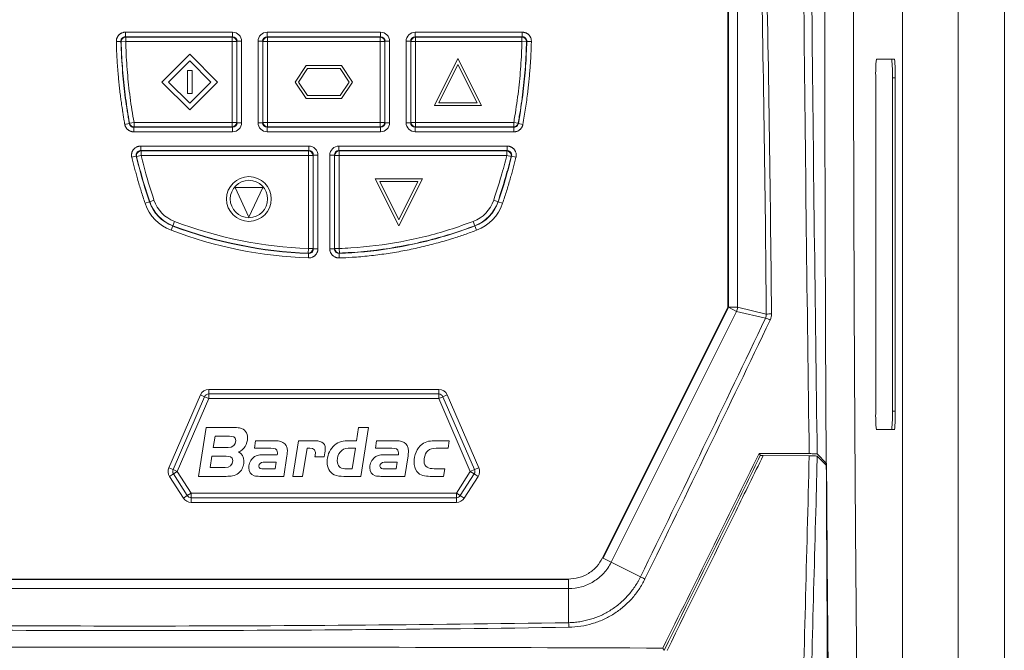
# Model space of a CAD drawing. Header units: millimetres. Extents: x 19 to 723, y 156 to 413.
# Tile 17 of 22: x 330 to 437, y 278 to 347. Entities that reach past the tile are written whole.
import ezdxf

# ---------------------------------------------------------------- set-up
doc = ezdxf.new("R2010")
doc.units = ezdxf.units.MM
doc.header["$LTSCALE"] = 2.5
doc.layers.add('Layer 1', color=7, linetype='Continuous')

# ---------------------------------------------------------------- blocks, each defined once
blk = doc.blocks.new('block 2')
at = {"layer": 'Layer 1', "lineweight": 0}
for points, knots in [([(0.3938, -0.3317), (0.4208, -0.3446), (0.4337, -0.3678), (0.4337, -0.3975), (0.4337, -0.4039), (0.4332, -0.4099), (0.4321, -0.4164), (0.4278, -0.4433), (0.4154, -0.4703), (0.3938, -0.4875), (0.3674, -0.5086), (0.3345, -0.5113), (0.3021, -0.5113), (0.3021, -0.5113), (0.0972, -0.5113), (0.0972, -0.5113), (0.0972, -0.5113), (0.1544, -0.1516), (0.1544, -0.1516), (0.1544, -0.1516), (0.3577, -0.1516), (0.3577, -0.1516), (0.3722, -0.1516), (0.3868, -0.1521), (0.4014, -0.1548), (0.4396, -0.1624), (0.4607, -0.1909), (0.4607, -0.2292), (0.4607, -0.2707), (0.4337, -0.3166), (0.3938, -0.3317)], [0, 0, 0, 0, 1, 1, 1, 2, 2, 2, 3, 3, 3, 4, 4, 4, 5, 5, 5, 6, 6, 6, 7, 7, 7, 8, 8, 8, 9, 9, 9, 10, 10, 10, 10]), ([(0.3264, -0.2157), (0.3264, -0.2157), (0.2207, -0.2157), (0.2207, -0.2157), (0.2207, -0.2157), (0.2072, -0.2993), (0.2072, -0.2993), (0.2072, -0.2993), (0.3183, -0.2993), (0.3183, -0.2993), (0.3496, -0.2993), (0.3739, -0.2788), (0.3739, -0.2465), (0.3739, -0.219), (0.348, -0.2157), (0.3264, -0.2157)], [0, 0, 0, 0, 1, 1, 1, 2, 2, 2, 3, 3, 3, 4, 4, 4, 5, 5, 5, 5]), ([(1.2944, -0.5113), (1.2944, -0.5113), (1.1699, -0.5113), (1.1699, -0.5113), (1.145, -0.5113), (1.1224, -0.5107), (1.0997, -0.4994), (1.0625, -0.4811), (1.0474, -0.446), (1.0474, -0.4056), (1.0474, -0.363), (1.0615, -0.322), (1.0911, -0.2912), (1.1208, -0.2605), (1.1537, -0.2486), (1.1957, -0.2486), (1.1957, -0.2486), (1.2637, -0.2486), (1.2637, -0.2486), (1.2637, -0.2486), (1.2793, -0.1516), (1.2793, -0.1516), (1.2793, -0.1516), (1.3516, -0.1516), (1.3516, -0.1516), (1.3516, -0.1516), (1.2944, -0.5113), (1.2944, -0.5113)], [0, 0, 0, 0, 1, 1, 1, 2, 2, 2, 3, 3, 3, 4, 4, 4, 5, 5, 5, 6, 6, 6, 7, 7, 7, 8, 8, 8, 9, 9, 9, 9]), ([(0.7508, -0.3592), (0.7508, -0.3592), (0.7265, -0.5113), (0.7265, -0.5113), (0.7265, -0.5113), (0.5497, -0.5113), (0.5497, -0.5113), (0.5362, -0.5113), (0.5222, -0.5107), (0.5092, -0.507), (0.4823, -0.4989), (0.4693, -0.4746), (0.4693, -0.4476), (0.4693, -0.4428), (0.4698, -0.4385), (0.4704, -0.4336), (0.4742, -0.4072), (0.4898, -0.3808), (0.5125, -0.3662), (0.5346, -0.3522), (0.5659, -0.3516), (0.5912, -0.3516), (0.5912, -0.3516), (0.6796, -0.3516), (0.6796, -0.3516), (0.6802, -0.3468), (0.6807, -0.3419), (0.6807, -0.3371), (0.6807, -0.3058), (0.657, -0.3047), (0.6322, -0.3047), (0.6322, -0.3047), (0.5103, -0.3047), (0.5103, -0.3047), (0.5103, -0.3047), (0.5189, -0.2486), (0.5189, -0.2486), (0.5189, -0.2486), (0.6451, -0.2486), (0.6451, -0.2486), (0.7039, -0.2486), (0.7535, -0.2556), (0.7535, -0.3268), (0.7535, -0.3376), (0.7524, -0.3484), (0.7508, -0.3592)], [0, 0, 0, 0, 1, 1, 1, 2, 2, 2, 3, 3, 3, 4, 4, 4, 5, 5, 5, 6, 6, 6, 7, 7, 7, 8, 8, 8, 9, 9, 9, 10, 10, 10, 11, 11, 11, 12, 12, 12, 13, 13, 13, 14, 14, 14, 15, 15, 15, 15]), ([(1.0259, -0.3673), (1.0259, -0.3673), (0.9563, -0.3673), (0.9563, -0.3673), (0.9579, -0.3565), (0.9606, -0.3452), (0.9606, -0.3344), (0.9606, -0.2993), (0.9245, -0.3047), (0.8991, -0.3047), (0.8991, -0.3047), (0.8662, -0.5113), (0.8662, -0.5113), (0.8662, -0.5113), (0.794, -0.5113), (0.794, -0.5113), (0.794, -0.5113), (0.8355, -0.2486), (0.8355, -0.2486), (0.8355, -0.2486), (0.9466, -0.2486), (0.9466, -0.2486), (0.9924, -0.2486), (1.0334, -0.2556), (1.0334, -0.3101), (1.0334, -0.3295), (1.0291, -0.3484), (1.0259, -0.3673)], [0, 0, 0, 0, 1, 1, 1, 2, 2, 2, 3, 3, 3, 4, 4, 4, 5, 5, 5, 6, 6, 6, 7, 7, 7, 8, 8, 8, 9, 9, 9, 9]), ([(1.6434, -0.3592), (1.6434, -0.3592), (1.6191, -0.5113), (1.6191, -0.5113), (1.6191, -0.5113), (1.4422, -0.5113), (1.4422, -0.5113), (1.4287, -0.5113), (1.4147, -0.5107), (1.4017, -0.507), (1.3748, -0.4989), (1.3618, -0.4746), (1.3618, -0.4476), (1.3618, -0.4428), (1.3624, -0.4385), (1.3629, -0.4336), (1.3667, -0.4072), (1.3823, -0.3808), (1.405, -0.3662), (1.4271, -0.3522), (1.4584, -0.3516), (1.4837, -0.3516), (1.4837, -0.3516), (1.5722, -0.3516), (1.5722, -0.3516), (1.5727, -0.3468), (1.5732, -0.3419), (1.5732, -0.3371), (1.5732, -0.3058), (1.5495, -0.3047), (1.5247, -0.3047), (1.5247, -0.3047), (1.4028, -0.3047), (1.4028, -0.3047), (1.4028, -0.3047), (1.4115, -0.2486), (1.4115, -0.2486), (1.4115, -0.2486), (1.5376, -0.2486), (1.5376, -0.2486), (1.5964, -0.2486), (1.646, -0.2556), (1.646, -0.3268), (1.646, -0.3376), (1.645, -0.3484), (1.6434, -0.3592)], [0, 0, 0, 0, 1, 1, 1, 2, 2, 2, 3, 3, 3, 4, 4, 4, 5, 5, 5, 6, 6, 6, 7, 7, 7, 8, 8, 8, 9, 9, 9, 10, 10, 10, 11, 11, 11, 12, 12, 12, 13, 13, 13, 14, 14, 14, 15, 15, 15, 15]), ([(1.9383, -0.3047), (1.9383, -0.3047), (1.8521, -0.3047), (1.8521, -0.3047), (1.7981, -0.3047), (1.7712, -0.3268), (1.7631, -0.3802), (1.762, -0.3862), (1.7615, -0.3926), (1.7615, -0.3986), (1.7615, -0.4449), (1.7965, -0.4552), (1.8364, -0.4552), (1.8364, -0.4552), (1.9141, -0.4552), (1.9141, -0.4552), (1.9141, -0.4552), (1.9054, -0.5113), (1.9054, -0.5113), (1.9054, -0.5113), (1.8068, -0.5113), (1.8068, -0.5113), (1.7685, -0.5113), (1.7334, -0.5086), (1.7086, -0.4751), (1.6941, -0.4552), (1.6876, -0.4309), (1.6876, -0.4061), (1.6876, -0.3587), (1.7081, -0.3036), (1.7469, -0.2745), (1.7771, -0.2519), (1.8122, -0.2486), (1.8483, -0.2486), (1.8483, -0.2486), (1.947, -0.2486), (1.947, -0.2486), (1.947, -0.2486), (1.9383, -0.3047), (1.9383, -0.3047)], [0, 0, 0, 0, 1, 1, 1, 2, 2, 2, 3, 3, 3, 4, 4, 4, 5, 5, 5, 6, 6, 6, 7, 7, 7, 8, 8, 8, 9, 9, 9, 10, 10, 10, 11, 11, 11, 12, 12, 12, 13, 13, 13, 13]), ([(1.2027, -0.3047), (1.151, -0.3047), (1.1213, -0.3473), (1.1213, -0.3964), (1.1213, -0.4325), (1.1413, -0.4552), (1.1785, -0.4552), (1.1785, -0.4552), (1.2308, -0.4552), (1.2308, -0.4552), (1.2308, -0.4552), (1.2551, -0.3047), (1.2551, -0.3047), (1.2551, -0.3047), (1.2027, -0.3047), (1.2027, -0.3047)], [0, 0, 0, 0, 1, 1, 1, 2, 2, 2, 3, 3, 3, 4, 4, 4, 5, 5, 5, 5]), ([(0.3027, -0.3635), (0.3027, -0.3635), (0.197, -0.3635), (0.197, -0.3635), (0.197, -0.3635), (0.184, -0.4471), (0.184, -0.4471), (0.184, -0.4471), (0.2951, -0.4471), (0.2951, -0.4471), (0.3264, -0.4471), (0.3507, -0.4266), (0.3507, -0.3942), (0.3507, -0.3667), (0.3242, -0.3635), (0.3027, -0.3635)], [0, 0, 0, 0, 1, 1, 1, 2, 2, 2, 3, 3, 3, 4, 4, 4, 5, 5, 5, 5]), ([(0.575, -0.4077), (0.5578, -0.4077), (0.5437, -0.4185), (0.5437, -0.4368), (0.5437, -0.4536), (0.5615, -0.4552), (0.5745, -0.4552), (0.5745, -0.4552), (0.6629, -0.4552), (0.6629, -0.4552), (0.6629, -0.4552), (0.6705, -0.4077), (0.6705, -0.4077), (0.6705, -0.4077), (0.575, -0.4077), (0.575, -0.4077)], [0, 0, 0, 0, 1, 1, 1, 2, 2, 2, 3, 3, 3, 4, 4, 4, 5, 5, 5, 5]), ([(1.4675, -0.4077), (1.4503, -0.4077), (1.4363, -0.4185), (1.4363, -0.4368), (1.4363, -0.4536), (1.4541, -0.4552), (1.467, -0.4552), (1.467, -0.4552), (1.5554, -0.4552), (1.5554, -0.4552), (1.5554, -0.4552), (1.563, -0.4077), (1.563, -0.4077), (1.563, -0.4077), (1.4675, -0.4077), (1.4675, -0.4077)], [0, 0, 0, 0, 1, 1, 1, 2, 2, 2, 3, 3, 3, 4, 4, 4, 5, 5, 5, 5])]:
    blk.add_open_spline(points, degree=3, knots=knots, dxfattribs=at)
blk = doc.blocks.new('bardac-logo-vector')
at = {"layer": 'Layer 1'}
blk.add_blockref('block 2', (0, 0), dxfattribs=at)

msp = doc.modelspace()

# ---------------------------------------------------------------- linework, layer by layer
at = {"color": 7, "linetype": 'Continuous', "lineweight": 15}
for p, q in [((431.68, 156.33), (431.68, 413.33)), ((436.68, 156.33), (436.68, 413.33)), ((406.85, 315.53), (406.85, 393.12)), ((407.83, 393.62), (407.83, 315.53)), ((406.8, 315.54), (406.8, 392.1)), ((425.68, 181.49), (425.68, 387.84)), ((341.67, 344.75), (341.67, 345.24)), ((341.67, 345.24), (353.24, 345.24)), ((353.24, 344.75), (353.24, 345.24)), ((357, 345.24), (357, 344.75)), ((357, 345.24), (369.24, 345.24)), ((369.24, 345.24), (369.24, 344.75)), ((373, 345.24), (373, 344.75)), ((373, 345.24), (384.57, 345.24)), ((384.57, 344.75), (384.57, 345.24)), ((341.18, 344.25), (340.69, 344.23)), ((341.21, 344.22), (341.18, 344.25)), ((341.21, 344.22), (341.7, 344.23)), ((353.24, 344.75), (341.67, 344.75)), ((341.7, 344.23), (341.7, 344.72)), ((341.7, 344.72), (353.21, 344.72)), ((353.21, 344.23), (341.7, 344.23)), ((353.21, 344.72), (353.24, 344.75)), ((353.21, 344.23), (353.21, 344.72)), ((353.21, 335.5), (353.21, 344.23)), ((353.21, 344.23), (353.7, 344.23)), ((353.73, 344.26), (353.7, 344.23)), ((353.7, 344.23), (353.7, 335.5)), ((353.73, 335.47), (353.73, 344.26)), ((353.73, 344.26), (354.23, 344.26)), ((354.23, 344.26), (354.23, 335.47)), ((356.02, 344.26), (356.51, 344.26)), ((356.02, 335.47), (356.02, 344.26)), ((356.54, 344.23), (356.51, 344.26)), ((356.51, 344.26), (356.51, 335.47)), ((356.54, 344.23), (357.03, 344.23)), ((356.54, 335.5), (356.54, 344.23)), ((357, 344.75), (357.03, 344.72)), ((369.24, 344.75), (357, 344.75)), ((357.03, 344.72), (357.03, 344.23)), ((357.03, 344.72), (369.21, 344.72)), ((357.03, 344.23), (357.03, 335.5)), ((369.21, 344.23), (357.03, 344.23)), ((369.21, 344.72), (369.24, 344.75)), ((369.21, 344.72), (369.21, 344.23)), ((369.21, 335.5), (369.21, 344.23)), ((369.21, 344.23), (369.7, 344.23)), ((369.73, 344.26), (369.7, 344.23)), ((369.7, 344.23), (369.7, 335.5)), ((369.73, 335.47), (369.73, 344.26)), ((370.23, 344.26), (369.73, 344.26)), ((370.23, 344.26), (370.23, 335.47)), ((372.02, 344.26), (372.51, 344.26)), ((372.02, 335.47), (372.02, 344.26)), ((372.54, 344.23), (372.51, 344.26)), ((372.51, 344.26), (372.51, 335.47)), ((372.54, 344.23), (373.03, 344.23)), ((372.54, 335.5), (372.54, 344.23)), ((373, 344.75), (373.03, 344.72)), ((384.57, 344.75), (373, 344.75)), ((373.03, 344.23), (373.03, 344.72)), ((373.03, 344.72), (384.54, 344.72)), ((373.03, 344.23), (373.03, 335.5)), ((384.54, 344.23), (373.03, 344.23)), ((384.54, 344.72), (384.57, 344.75)), ((384.54, 344.72), (384.54, 344.23)), ((384.54, 344.23), (385.03, 344.22)), ((385.06, 344.25), (385.56, 344.23)), ((345.62, 339.86), (348.62, 342.86)), ((348.62, 342.86), (351.62, 339.86)), ((346.33, 339.86), (348.62, 342.16)), ((348.62, 342.16), (350.91, 339.86)), ((375.07, 337.31), (377.62, 342.41)), ((375.56, 337.61), (377.62, 341.74)), ((377.62, 342.41), (380.17, 337.31)), ((377.62, 341.74), (379.69, 337.61)), ((424.51, 342.33), (422.85, 342.33)), ((424.81, 342.33), (422.86, 342.33)), ((424.81, 342.33), (424.51, 342.33)), ((348.37, 338.61), (348.37, 341.11)), ((348.37, 341.11), (348.87, 341.11)), ((348.87, 338.61), (348.87, 341.11)), ((360.01, 339.86), (361.21, 341.64)), ((360.37, 339.86), (361.37, 341.34)), ((361.21, 341.64), (365.03, 341.64)), ((361.37, 341.34), (364.87, 341.34)), ((364.87, 341.34), (365.87, 339.86)), ((365.03, 341.64), (366.23, 339.86)), ((348.62, 336.86), (345.62, 339.86)), ((348.62, 337.57), (346.33, 339.86)), ((350.91, 339.86), (348.62, 337.57)), ((351.62, 339.86), (348.62, 336.86)), ((361.21, 338.09), (360.01, 339.86)), ((361.37, 338.39), (360.37, 339.86)), ((365.87, 339.86), (364.87, 338.39)), ((366.23, 339.86), (365.03, 338.09)), ((422.79, 340.33), (422.79, 304.33)), ((424.58, 304.33), (424.58, 340.33)), ((424.88, 340.33), (424.58, 340.33)), ((424.88, 304.33), (424.88, 340.33)), ((348.37, 338.61), (348.87, 338.61)), ((365.03, 338.09), (361.21, 338.09)), ((364.87, 338.39), (361.37, 338.39)), ((375.56, 337.61), (379.69, 337.61)), ((375.07, 337.31), (380.17, 337.31)), ((341.6, 335.29), (342.09, 335.38)), ((342.6, 335.5), (342.11, 335.41)), ((342.6, 335.5), (353.21, 335.5)), ((342.6, 335.01), (342.6, 335.5)), ((353.21, 335.01), (353.21, 335.5)), ((353.7, 335.5), (353.21, 335.5)), ((353.7, 335.5), (353.73, 335.47)), ((354.23, 335.47), (353.73, 335.47)), ((356.51, 335.47), (356.02, 335.47)), ((356.51, 335.47), (356.54, 335.5)), ((357.03, 335.5), (356.54, 335.5)), ((357.03, 335.5), (357.03, 335.01)), ((357.03, 335.5), (369.21, 335.5)), ((369.21, 335.5), (369.21, 335.01)), ((369.7, 335.5), (369.21, 335.5)), ((369.7, 335.5), (369.73, 335.47)), ((369.73, 335.47), (370.23, 335.47)), ((372.02, 335.47), (372.51, 335.47)), ((372.51, 335.47), (372.54, 335.5)), ((372.54, 335.5), (373.03, 335.5)), ((373.03, 335.01), (373.03, 335.5)), ((373.03, 335.5), (383.65, 335.5)), ((383.65, 335.5), (383.65, 335.01)), ((383.65, 335.5), (384.13, 335.41)), ((384.16, 335.38), (384.64, 335.29)), ((342.57, 334.98), (353.24, 334.98)), ((342.57, 334.48), (342.57, 334.98)), ((353.24, 334.48), (342.57, 334.48)), ((353.21, 335.01), (342.6, 335.01)), ((353.24, 334.98), (353.21, 335.01)), ((353.24, 334.48), (353.24, 334.98)), ((357.03, 335.01), (357, 334.98)), ((357, 334.98), (369.24, 334.98)), ((357, 334.98), (357, 334.48)), ((369.24, 334.48), (357, 334.48)), ((369.21, 335.01), (357.03, 335.01)), ((369.24, 334.98), (369.21, 335.01)), ((369.24, 334.98), (369.24, 334.48)), ((373.03, 335.01), (373, 334.98)), ((373, 334.98), (383.67, 334.98)), ((373, 334.48), (373, 334.98)), ((383.67, 334.48), (373, 334.48)), ((383.65, 335.01), (373.03, 335.01)), ((383.67, 334.98), (383.67, 334.48)), ((343.32, 332.45), (343.32, 332.94)), ((343.32, 332.94), (361.49, 332.94)), ((343.32, 332.45), (343.36, 332.42)), ((361.49, 332.45), (343.32, 332.45)), ((343.36, 331.93), (343.36, 332.42)), ((343.36, 332.42), (361.46, 332.42)), ((361.46, 332.42), (361.49, 332.45)), ((361.46, 331.93), (361.46, 332.42)), ((361.49, 332.45), (361.49, 332.94)), ((364.75, 332.94), (364.75, 332.45)), ((364.75, 332.94), (382.93, 332.94)), ((364.75, 332.45), (364.78, 332.42)), ((382.93, 332.45), (364.75, 332.45)), ((364.78, 332.42), (364.78, 331.93)), ((364.78, 332.42), (382.89, 332.42)), ((382.89, 332.42), (382.93, 332.45)), ((382.89, 332.42), (382.89, 331.93)), ((382.93, 332.94), (382.93, 332.45)), ((342.84, 331.84), (342.36, 331.73)), ((342.88, 331.81), (342.84, 331.84)), ((342.88, 331.81), (343.36, 331.93)), ((361.46, 331.93), (343.36, 331.93)), ((361.46, 321.88), (361.46, 331.93)), ((361.95, 331.93), (361.46, 331.93)), ((361.98, 331.96), (361.95, 331.93)), ((361.95, 331.93), (361.95, 321.88)), ((361.98, 321.85), (361.98, 331.96)), ((362.48, 331.96), (361.98, 331.96)), ((362.48, 331.96), (362.48, 321.85)), ((364.26, 331.96), (363.77, 331.96)), ((363.77, 321.85), (363.77, 331.96)), ((364.29, 331.93), (364.26, 331.96)), ((364.26, 331.96), (364.26, 321.85)), ((364.29, 321.88), (364.29, 331.93)), ((364.78, 331.93), (364.29, 331.93)), ((364.78, 331.93), (364.78, 321.88)), ((382.89, 331.93), (364.78, 331.93)), ((382.89, 331.93), (383.37, 331.81)), ((383.4, 331.84), (383.37, 331.81)), ((383.88, 331.73), (383.4, 331.84)), ((371.22, 324.32), (368.67, 329.42)), ((373.77, 329.42), (368.67, 329.42)), ((371.22, 324.99), (369.16, 329.12)), ((373.29, 329.12), (369.16, 329.12)), ((373.77, 329.42), (371.22, 324.32)), ((373.29, 329.12), (371.22, 324.99)), ((353.52, 328.47), (356.52, 328.47)), ((353.52, 328.47), (355.02, 325.27)), ((355.02, 325.27), (356.52, 328.47)), ((344.27, 326.93), (343.8, 326.78)), ((344.3, 326.94), (344.27, 326.93)), ((344.3, 326.94), (344.76, 327.1)), ((381.48, 327.1), (381.95, 326.94)), ((381.98, 326.93), (381.95, 326.94)), ((382.44, 326.78), (381.98, 326.93)), ((346.98, 324.8), (346.81, 324.34)), ((379.44, 324.34), (379.26, 324.8)), ((346.62, 323.85), (346.79, 324.32)), ((346.79, 324.32), (346.81, 324.34)), ((379.45, 324.32), (379.44, 324.34)), ((379.45, 324.32), (379.62, 323.85)), ((361.46, 321.88), (361.44, 321.39)), ((361.95, 321.88), (361.46, 321.88)), ((361.95, 321.88), (361.98, 321.85)), ((362.48, 321.85), (361.98, 321.85)), ((364.26, 321.85), (363.77, 321.85)), ((364.26, 321.85), (364.29, 321.88)), ((364.78, 321.88), (364.29, 321.88)), ((364.8, 321.39), (364.78, 321.88)), ((361.46, 320.86), (361.47, 321.36)), ((364.8, 321.39), (364.77, 321.36)), ((364.77, 321.36), (364.79, 320.86)), ((393.26, 288.48), (406.8, 315.54)), ((393.3, 288.43), (406.85, 315.53)), ((407.73, 315.09), (394.18, 287.99)), ((407.73, 315.09), (406.85, 315.53)), ((407.83, 315.53), (406.85, 315.53)), ((410.86, 314.35), (407.73, 315.09)), ((407.83, 315.53), (410.95, 314.79)), ((350.69, 306.67), (350.69, 306.17)), ((350.69, 306.67), (375.54, 306.67)), ((375.54, 306.17), (375.54, 306.67)), ((346.36, 298.2), (349.77, 306.07)), ((346.82, 298), (350.23, 305.87)), ((350.69, 305.67), (347.28, 297.8)), ((349.77, 306.07), (350.23, 305.87)), ((350.23, 305.87), (350.69, 305.67)), ((350.69, 306.17), (350.69, 305.67)), ((350.69, 306.17), (375.54, 306.17)), ((375.54, 305.67), (350.69, 305.67)), ((375.54, 305.67), (375.54, 306.17)), ((375.54, 305.67), (375.99, 305.87)), ((378.95, 297.8), (375.54, 305.67)), ((375.99, 305.87), (376.45, 306.07)), ((375.99, 305.87), (379.41, 298)), ((376.45, 306.07), (379.87, 298.2)), ((424.88, 304.33), (424.58, 304.33)), ((422.85, 302.33), (424.51, 302.33)), ((422.86, 302.32), (424.81, 302.32)), ((424.81, 302.32), (424.51, 302.33)), ((410.16, 299.75), (410.31, 299.51)), ((410.61, 299.51), (415.59, 299.49)), ((417.43, 298.71), (416.45, 299.69)), ((416.45, 299.46), (417.43, 298.48)), ((346.36, 298.2), (346.82, 298)), ((379.41, 298), (379.87, 298.2)), ((417.43, 298.71), (417.2, 298.71)), ((417.44, 297.48), (417.43, 298.48)), ((417.43, 298.48), (417.44, 297.48)), ((417.43, 298.48), (417.43, 298.48)), ((346.44, 297.26), (346.86, 297.53)), ((347.94, 294.92), (346.44, 297.26)), ((346.82, 298), (347.28, 297.8)), ((346.86, 297.53), (347.28, 297.8)), ((348.36, 295.19), (346.86, 297.53)), ((347.28, 297.8), (348.78, 295.46)), ((377.45, 295.46), (378.95, 297.8)), ((379.37, 297.53), (377.87, 295.19)), ((379.79, 297.26), (378.29, 294.92)), ((378.95, 297.8), (379.41, 298)), ((378.95, 297.8), (379.37, 297.53)), ((379.37, 297.53), (379.79, 297.26)), ((347.94, 294.92), (348.36, 295.19)), ((348.36, 295.19), (348.78, 295.46)), ((348.78, 295.46), (377.45, 295.46)), ((348.78, 294.96), (348.78, 295.46)), ((377.45, 294.96), (348.78, 294.96)), ((348.78, 294.46), (348.78, 294.96)), ((377.45, 295.46), (377.45, 294.96)), ((377.45, 295.46), (377.87, 295.19)), ((377.45, 294.96), (377.45, 294.46)), ((377.87, 295.19), (378.29, 294.92)), ((377.45, 294.46), (348.78, 294.46)), ((394.18, 287.99), (393.3, 288.43)), ((394.18, 287.99), (397.34, 286.41)), ((295.77, 286.13), (389.58, 286.13)), ((295.81, 286.18), (389.55, 286.18)), ((389.58, 285.15), (389.58, 286.13)), ((389.58, 285.15), (295.77, 285.15)), ((389.58, 281.47), (389.58, 285.15))]:
    msp.add_line(p, q, dxfattribs=at)
at = {"color": 7, "linetype": 'Continuous', "lineweight": 15, "flags": 128}
for points in [[(341.67, 344.75), (341.67, 344.75), (341.7, 344.72)], [(385.06, 344.25), (385.06, 344.25), (385.03, 344.22)], [(342.09, 335.38), (342.09, 335.39), (342.11, 335.41)], [(384.13, 335.41), (384.15, 335.39), (384.16, 335.38)], [(342.6, 335.01), (342.58, 334.98), (342.57, 334.98)], [(383.67, 334.98), (383.67, 334.98), (383.65, 335.01)], [(361.47, 321.36), (361.47, 321.36), (361.44, 321.39)], [(399.77, 278.73), (399.81, 278.65), (399.91, 278.49)]]:
    msp.add_lwpolyline(points, dxfattribs=at)
at = {"color": 7, "linetype": 'Continuous', "lineweight": 15}
for radius in [2.42, 2.02]:
    msp.add_circle((355.02, 327.23), radius, dxfattribs=at)
for centre, radius, start, end in [((341.72, 344.21), 0.511, 92.0648, 179.4708), ((353.19, 344.21), 0.511, 1.9981, 88.0019), ((357.05, 344.21), 0.511, 91.9981, 178.0019), ((369.19, 344.21), 0.511, 1.9981, 88.0019), ((373.05, 344.21), 0.511, 91.9981, 178.0019), ((384.52, 344.21), 0.511, 0.5292, 87.9352), ((437.2, 340.83), 14.43, 174.0133, 181.9891), ((410.2, 340.82), 14.39, 358.0109, 5.9867), ((410.46, 340.83), 14.43, 358.0109, 5.9867), ((342.61, 335.52), 0.51, 191.7923, 268.3875), ((353.19, 335.52), 0.511, 271.9981, 358.0019), ((357.05, 335.52), 0.511, 181.9981, 268.0019), ((369.19, 335.52), 0.511, 271.9981, 358.0019), ((373.05, 335.52), 0.511, 181.9981, 268.0019), ((383.63, 335.52), 0.51, 271.6125, 348.2077), ((343.38, 331.91), 0.512, 92.7092, 191.0631), ((361.44, 331.91), 0.511, 1.9981, 88.0019), ((364.8, 331.91), 0.511, 91.9981, 178.0019), ((382.86, 331.91), 0.512, 348.9369, 87.2908), ((348.3, 328.3), 4.76, 198.7222, 249.2516), ((348.3, 328.3), 4.26, 198.7222, 249.2516), ((348.3, 328.3), 4.23, 198.7222, 249.2516), ((348.3, 328.3), 3.74, 198.7222, 249.2516), ((377.94, 328.3), 3.74, 290.7484, 341.2778), ((377.94, 328.3), 4.23, 290.7484, 341.2778), ((377.94, 328.3), 4.26, 290.7484, 341.2778), ((377.94, 328.3), 4.76, 290.7484, 341.2778), ((363.12, 367.41), 45.56, 249.2516, 267.9119), ((363.12, 367.41), 46.58, 249.2516, 267.9518), ((363.12, 367.41), 46.09, 249.2516, 267.9518), ((363.12, 367.41), 46.06, 249.2516, 267.9119), ((361.44, 321.9), 0.511, 270.0014, 357.9105), ((364.8, 321.9), 0.511, 182.0895, 269.9986), ((406.82, 315.54), 1.02, 333.8472, 359.5878), ((410.4, 312.41), 2, 61.0393, 76.6025), ((411.42, 310.78), 4.04, 88.684, 96.5858), ((350.69, 305.67), 1, 90, 156.5597), ((375.54, 305.67), 1, 23.4403, 90), ((350.69, 305.67), 0.5, 90, 156.5597), ((375.54, 305.67), 0.5, 23.4403, 90), ((437.2, 303.82), 14.43, 178.0109, 185.9867), ((410.2, 303.83), 14.39, 354.0133, 1.9891), ((410.46, 303.82), 14.43, 354.0133, 1.9891), ((347.28, 297.8), 1, 156.5597, 212.6873), ((378.95, 297.8), 1, 327.3127, 23.4403), ((347.28, 297.8), 0.5, 156.5597, 212.6873), ((378.95, 297.8), 0.5, 327.3127, 23.4403), ((348.78, 295.46), 1, 212.6873, 270), ((348.78, 295.46), 0.5, 212.6873, 270), ((377.45, 295.46), 0.5, 270, 327.3127), ((377.45, 295.46), 1, 270, 327.3127), ((395.9, 282.5), 4.16, 62.2763, 69.6893), ((387.51, 281.04), 2.11, 358.236, 11.7649)]:
    msp.add_arc(centre, radius, start, end, dxfattribs=at)
at = {"color": 7, "linetype": 'Continuous', "lineweight": 15, "extrusion": (1.95942e-09, 2.38321e-14, 1)}
for centre, major_axis in [((353.21, 344.23), (-0.729, -0.729, 0)), ((357.03, 335.5), (0.729, 0.729, 0))]:
    msp.add_ellipse(centre, major_axis=major_axis, ratio=0.970288, start_param=2.371274, end_param=3.911912, dxfattribs=at)
at = {"color": 7, "linetype": 'Continuous', "lineweight": 15, "extrusion": (1.9594e-09, -4.33206e-15, 1)}
for centre, major_axis, start_param, end_param in [((357.03, 344.23), (-0.729, 0.729, 0), 5.512866, 7.053504), ((373.03, 344.23), (0.729, -0.729, 0), 2.371274, 3.911912)]:
    msp.add_ellipse(centre, major_axis=major_axis, ratio=0.970288, start_param=start_param, end_param=end_param, dxfattribs=at)
at = {"color": 7, "linetype": 'Continuous', "lineweight": 15, "extrusion": (1.95942e-09, -1.57651e-14, 1)}
for centre, major_axis in [((369.21, 344.23), (-0.729, -0.729, 0)), ((373.03, 335.5), (0.729, 0.729, 0)), ((361.46, 331.93), (-0.729, -0.729, 0))]:
    msp.add_ellipse(centre, major_axis=major_axis, ratio=0.970288, start_param=2.371274, end_param=3.911912, dxfattribs=at)
at = {"color": 7, "linetype": 'Continuous', "lineweight": 15}
for centre, major_axis, start_param, end_param in [((353.21, 344.23), (0.386, 0.386), 5.512866, 7.053504), ((357.03, 344.23), (0.386, -0.386), 2.371274, 3.911912), ((369.21, 344.23), (0.386, 0.386), 5.512866, 7.053504), ((373.03, 344.23), (0.386, -0.386), 2.371274, 3.911912), ((353.21, 335.5), (-0.386, 0.386), 2.371274, 3.911912), ((357.03, 335.5), (0.386, 0.386), 2.371274, 3.911912), ((369.21, 335.5), (-0.386, 0.386), 2.371274, 3.911912), ((373.03, 335.5), (0.386, 0.386), 2.371274, 3.911912), ((361.46, 331.93), (0.386, 0.386), 5.512866, 7.053504), ((364.78, 331.93), (0.386, -0.386), 2.371274, 3.911912)]:
    msp.add_ellipse(centre, major_axis=major_axis, ratio=0.916626, start_param=start_param, end_param=end_param, dxfattribs=at)
at = {"color": 7, "linetype": 'Continuous', "lineweight": 15, "extrusion": (1.95944e-09, -3.73494e-15, 1)}
msp.add_ellipse((353.21, 335.5), major_axis=(-0.729, 0.729, 0), ratio=0.970288, start_param=2.371274, end_param=3.911912, dxfattribs=at)
at = {"color": 7, "linetype": 'Continuous', "lineweight": 15, "extrusion": (1.9594e-09, -4.33207e-15, 1)}
msp.add_ellipse((369.21, 335.5), major_axis=(-0.729, 0.729, 0), ratio=0.970288, start_param=2.371274, end_param=3.911912, dxfattribs=at)
at = {"color": 7, "linetype": 'Continuous', "lineweight": 15, "extrusion": (1.95944e-09, -3.73493e-15, 1)}
msp.add_ellipse((364.78, 331.93), major_axis=(0.729, -0.729, 0), ratio=0.970288, start_param=2.371274, end_param=3.911912, dxfattribs=at)
at = {"color": 7, "linetype": 'Continuous', "lineweight": 15}
for points, knots in [([(410.95, 314.79), (410.83, 328.35), (410.63, 341.86), (410.06, 368.75), (409.7, 382.14), (409.25, 395.48)], [0, 0, 0, 0, 0.5, 0.5, 1, 1, 1, 1]), ([(409.81, 395.57), (410.03, 388.91), (410.23, 382.22), (410.6, 368.81), (410.76, 362.09), (411.19, 341.89), (411.39, 328.38), (411.51, 314.82)], [0, 0, 0, 0, 0.25, 0.25, 0.5, 0.5, 1, 1, 1, 1]), ([(415.59, 299.73), (415.47, 307.78), (415.37, 315.82), (415.18, 331.89), (415.09, 339.91), (414.93, 355.92), (414.85, 363.9), (414.7, 379.82), (414.62, 387.76), (414.55, 395.66)], [0, 0, 0, 0, 0.25, 0.25, 0.5, 0.5, 0.75, 0.75, 1, 1, 1, 1]), ([(415.41, 395.5), (415.49, 387.6), (415.56, 379.68), (415.71, 363.78), (415.79, 355.8), (415.96, 339.82), (416.04, 331.81), (416.24, 315.76), (416.34, 307.73), (416.45, 299.69)], [0, 0, 0, 0, 0.25, 0.25, 0.5, 0.5, 0.75, 0.75, 1, 1, 1, 1]), ([(420.44, 372.33), (420.44, 371.78), (420.43, 370.69), (420.43, 369.06), (420.42, 367.43), (420.42, 365.79), (420.41, 364.16), (420.41, 362.52), (420.4, 360.89), (420.4, 359.25), (420.4, 357.61), (420.39, 355.98), (420.39, 354.34), (420.39, 352.7), (420.39, 351.07), (420.39, 349.43), (420.39, 347.79), (420.39, 346.15), (420.39, 344.51), (420.39, 342.87), (420.39, 341.23), (420.39, 339.59), (420.39, 337.95), (420.39, 336.3), (420.39, 334.66), (420.4, 330.28), (420.42, 323.18), (420.46, 313.38), (420.51, 303.63), (420.57, 293.94), (420.65, 284.34), (420.74, 274.84), (420.85, 265.45), (420.94, 258.32), (421.01, 253.38), (421.05, 250.58), (421.09, 247.78), (421.13, 245.01), (421.17, 242.25), (421.22, 239.51), (421.26, 236.78), (421.31, 234.07), (421.36, 231.38), (421.41, 228.7), (421.46, 226.04), (421.51, 223.4), (421.55, 221.65), (421.56, 220.77)], [0, 0, 0, 0, 0.010419, 0.020834, 0.031245, 0.041652, 0.052057, 0.062459, 0.072859, 0.083257, 0.093654, 0.10405, 0.114447, 0.124843, 0.13524, 0.145638, 0.156038, 0.16644, 0.176845, 0.187252, 0.197663, 0.208078, 0.218497, 0.228921, 0.239351, 0.249786, 0.312365, 0.374862, 0.437378, 0.500012, 0.562606, 0.625094, 0.687575, 0.75015, 0.769412, 0.788656, 0.807886, 0.827103, 0.846311, 0.865513, 0.884712, 0.903911, 0.923112, 0.942318, 0.961533, 0.98076, 1, 1, 1, 1]), ([(341.67, 345.24), (341.62, 345.24), (341.53, 345.24), (341.4, 345.21), (341.3, 345.17), (341.2, 345.13), (341.13, 345.09), (341.06, 345.04), (341, 344.98), (340.94, 344.93), (340.89, 344.86), (340.84, 344.79), (340.8, 344.72), (340.76, 344.65), (340.73, 344.57), (340.71, 344.48), (340.7, 344.4), (340.69, 344.32), (340.69, 344.26), (340.69, 344.23)], [0, 0, 0, 0, 0.104041, 0.156722, 0.259302, 0.311431, 0.364476, 0.415729, 0.46734, 0.518772, 0.573971, 0.626269, 0.678567, 0.730864, 0.787092, 0.839382, 0.891673, 0.943962, 1, 1, 1, 1]), ([(385.56, 344.23), (385.56, 344.29), (385.55, 344.37), (385.53, 344.5), (385.5, 344.61), (385.45, 344.71), (385.41, 344.78), (385.37, 344.85), (385.32, 344.91), (385.26, 344.97), (385.2, 345.03), (385.13, 345.08), (385.06, 345.12), (384.98, 345.16), (384.9, 345.19), (384.82, 345.21), (384.74, 345.23), (384.66, 345.24), (384.6, 345.24), (384.57, 345.24)], [0, 0, 0, 0, 0.104042, 0.156723, 0.259304, 0.311433, 0.364478, 0.415731, 0.467341, 0.518772, 0.573972, 0.626269, 0.678567, 0.730864, 0.787092, 0.839383, 0.891673, 0.943962, 1, 1, 1, 1]), ([(341.6, 335.29), (341.6, 335.32), (341.55, 335.58), (341.51, 335.83), (341.33, 336.96), (341.4, 336.5), (341.23, 337.62), (341.18, 338.03), (341.08, 338.78), (341.01, 339.45), (340.94, 340.13), (340.87, 340.87), (340.81, 341.67), (340.75, 342.52), (340.71, 343.38), (340.7, 343.95), (340.69, 344.23)], [0, 0, 0, 0, 0.009265, 0.085516, 0.161777, 0.161787, 0.238038, 0.314391, 0.390642, 0.466893, 0.543144, 0.619497, 0.714573, 0.809649, 0.904725, 1, 1, 1, 1]), ([(341.18, 344.25), (341.18, 344.3), (341.19, 344.42), (341.26, 344.57), (341.39, 344.69), (341.53, 344.75), (341.63, 344.75), (341.67, 344.75)], [0, 0, 0, 0, 0.2158745, 0.4269989, 0.6330612, 0.8400882, 1, 1, 1, 1]), ([(341.18, 344.25), (341.23, 343.12), (341.32, 341.08), (341.64, 338.12), (341.94, 336.3), (342.09, 335.38)], [0, 0, 0, 0, 0.3805, 0.685619, 1, 1, 1, 1]), ([(342.11, 335.41), (342.11, 335.42), (341.95, 336.32), (341.67, 338.13), (341.38, 340.85), (341.25, 342.88), (341.22, 344), (341.21, 344.22)], [0, 0, 0, 0, 0.002621, 0.310907, 0.619194, 0.92751, 1, 1, 1, 1]), ([(341.7, 344.23), (341.71, 344.02), (341.74, 342.9), (341.87, 340.89), (342.15, 338.19), (342.45, 336.4), (342.6, 335.5)], [0, 0, 0, 0, 0.07249, 0.380807, 0.689093, 1, 1, 1, 1]), ([(383.65, 335.5), (383.69, 335.73), (383.88, 336.86), (384.17, 338.88), (384.43, 341.56), (384.51, 343.35), (384.54, 344.23)], [0, 0, 0, 0, 0.08151, 0.389827, 0.698113, 1, 1, 1, 1]), ([(385.03, 344.22), (385, 343.32), (384.93, 341.52), (384.66, 338.82), (384.37, 336.78), (384.17, 335.65), (384.13, 335.41)], [0, 0, 0, 0, 0.301887, 0.610173, 0.91849, 1, 1, 1, 1]), ([(384.16, 335.38), (384.34, 336.53), (384.67, 338.58), (384.96, 341.54), (385.03, 343.35), (385.06, 344.25)], [0, 0, 0, 0, 0.392519, 0.697638, 1, 1, 1, 1]), ([(384.57, 344.75), (384.63, 344.75), (384.74, 344.74), (384.89, 344.66), (385.01, 344.53), (385.06, 344.39), (385.06, 344.29), (385.06, 344.25)], [0, 0, 0, 0, 0.215877, 0.426999, 0.633061, 0.840089, 1, 1, 1, 1]), ([(385.56, 344.23), (385.54, 343.78), (385.52, 343.1), (385.47, 342.2), (385.42, 341.52), (385.37, 340.83), (385.31, 340.15), (385.24, 339.47), (385.16, 338.72), (385.05, 337.91), (384.93, 337.04), (384.79, 336.16), (384.69, 335.58), (384.64, 335.29)], [0, 0, 0, 0, 0.151141, 0.226735, 0.302353, 0.378606, 0.454859, 0.531112, 0.607467, 0.705545, 0.803624, 0.901703, 1, 1, 1, 1]), ([(341.6, 335.29), (341.61, 335.28), (341.61, 335.24), (341.63, 335.17), (341.66, 335.09), (341.69, 335.02), (341.74, 334.95), (341.78, 334.88), (341.83, 334.81), (341.89, 334.75), (341.95, 334.7), (342.02, 334.65), (342.09, 334.61), (342.17, 334.57), (342.24, 334.54), (342.32, 334.51), (342.4, 334.5), (342.49, 334.49), (342.54, 334.48), (342.57, 334.48)], [0, 0, 0, 0, 0.033345, 0.092317, 0.151683, 0.210264, 0.273346, 0.332378, 0.39141, 0.450443, 0.513739, 0.573437, 0.633135, 0.692832, 0.756955, 0.816645, 0.876334, 0.936023, 1, 1, 1, 1]), ([(342.57, 334.98), (342.52, 334.98), (342.4, 334.99), (342.25, 335.07), (342.14, 335.2), (342.1, 335.31), (342.09, 335.37), (342.09, 335.38)], [0, 0, 0, 0, 0.245051, 0.486314, 0.724558, 0.965905, 1, 1, 1, 1]), ([(384.16, 335.38), (384.14, 335.33), (384.11, 335.22), (384, 335.08), (383.86, 335), (383.74, 334.98), (383.68, 334.98), (383.67, 334.98)], [0, 0, 0, 0, 0.245051, 0.486314, 0.724558, 0.965905, 1, 1, 1, 1]), ([(383.67, 334.48), (383.69, 334.48), (383.73, 334.48), (383.8, 334.49), (383.88, 334.5), (383.96, 334.52), (384.04, 334.55), (384.11, 334.59), (384.18, 334.62), (384.25, 334.67), (384.32, 334.72), (384.38, 334.78), (384.43, 334.84), (384.48, 334.91), (384.53, 334.98), (384.57, 335.05), (384.6, 335.13), (384.62, 335.21), (384.63, 335.27), (384.64, 335.29)], [0, 0, 0, 0, 0.033344, 0.092317, 0.151682, 0.210263, 0.273345, 0.332377, 0.391409, 0.450442, 0.513739, 0.573437, 0.633134, 0.692832, 0.756955, 0.816645, 0.876334, 0.936023, 1, 1, 1, 1]), ([(343.32, 332.94), (343.27, 332.94), (343.2, 332.94), (343.11, 332.92), (343.03, 332.9), (342.95, 332.88), (342.85, 332.83), (342.76, 332.78), (342.67, 332.71), (342.61, 332.66), (342.56, 332.6), (342.51, 332.53), (342.46, 332.46), (342.42, 332.39), (342.39, 332.31), (342.37, 332.23), (342.35, 332.15), (342.33, 332.06), (342.33, 331.98), (342.33, 331.9), (342.34, 331.81), (342.35, 331.75), (342.36, 331.73)], [0, 0, 0, 0, 0.071697, 0.116556, 0.161701, 0.206705, 0.254738, 0.343911, 0.388536, 0.436309, 0.481512, 0.527038, 0.572402, 0.621163, 0.66766, 0.714157, 0.760654, 0.810715, 0.857206, 0.903697, 0.950187, 1, 1, 1, 1]), ([(342.84, 331.84), (342.83, 331.9), (342.81, 332.01), (342.85, 332.18), (342.95, 332.32), (343.09, 332.42), (343.22, 332.45), (343.29, 332.45), (343.32, 332.45)], [0, 0, 0, 0, 0.193742, 0.381575, 0.561779, 0.740424, 0.925514, 1, 1, 1, 1]), ([(383.88, 331.73), (383.89, 331.77), (383.91, 331.84), (383.91, 331.93), (383.91, 332.01), (383.91, 332.09), (383.89, 332.2), (383.86, 332.31), (383.81, 332.4), (383.77, 332.48), (383.73, 332.55), (383.68, 332.61), (383.62, 332.67), (383.56, 332.72), (383.49, 332.78), (383.42, 332.82), (383.34, 332.86), (383.26, 332.89), (383.18, 332.91), (383.1, 332.93), (383.01, 332.94), (382.96, 332.94), (382.93, 332.94)], [0, 0, 0, 0, 0.0716974, 0.1165577, 0.1617038, 0.2067079, 0.2547422, 0.343915, 0.3885393, 0.4363124, 0.4815144, 0.5270392, 0.5724027, 0.6211622, 0.6676598, 0.7141571, 0.7606537, 0.8107148, 0.8572064, 0.9036972, 0.9501872, 1, 1, 1, 1]), ([(382.93, 332.45), (382.99, 332.45), (383.1, 332.44), (383.26, 332.36), (383.37, 332.23), (383.43, 332.07), (383.43, 331.94), (383.41, 331.86), (383.4, 331.84)], [0, 0, 0, 0, 0.193748, 0.381578, 0.561778, 0.740425, 0.925517, 1, 1, 1, 1]), ([(343.8, 326.78), (343.73, 326.99), (343.58, 327.43), (343.37, 328.08), (343.17, 328.73), (342.99, 329.37), (342.82, 329.97), (342.66, 330.56), (342.51, 331.14), (342.41, 331.53), (342.36, 331.73)], [0, 0, 0, 0, 0.132986, 0.265972, 0.398958, 0.532123, 0.649062, 0.766001, 0.88294, 1, 1, 1, 1]), ([(342.84, 331.84), (343.04, 331.07), (343.46, 329.42), (343.99, 327.8), (344.27, 326.93)], [0, 0, 0, 0, 0.467882, 1, 1, 1, 1]), ([(344.3, 326.94), (344.3, 326.94), (344, 327.8), (343.49, 329.42), (343.07, 331.06), (342.88, 331.81)], [0, 0, 0, 0, 0.000012, 0.538331, 1, 1, 1, 1]), ([(343.36, 331.93), (343.55, 331.18), (343.96, 329.55), (344.48, 327.96), (344.76, 327.1)], [0, 0, 0, 0, 0.461669, 1, 1, 1, 1]), ([(381.48, 327.1), (381.76, 327.96), (382.28, 329.55), (382.7, 331.18), (382.89, 331.93)], [0, 0, 0, 0, 0.538331, 1, 1, 1, 1]), ([(383.37, 331.81), (383.17, 331.05), (382.75, 329.42), (382.23, 327.81), (381.95, 326.94)], [0, 0, 0, 0, 0.4616688, 1, 1, 1, 1]), ([(381.98, 326.93), (381.98, 326.93), (382.27, 327.79), (382.78, 329.42), (383.21, 331.07), (383.4, 331.84)], [0, 0, 0, 0, 0.0000117, 0.5321181, 1, 1, 1, 1]), ([(383.88, 331.73), (383.84, 331.53), (383.74, 331.14), (383.59, 330.56), (383.43, 329.97), (383.26, 329.37), (383.07, 328.74), (382.87, 328.08), (382.66, 327.43), (382.52, 326.99), (382.44, 326.78)], [0, 0, 0, 0, 0.116939, 0.233878, 0.350817, 0.467877, 0.600863, 0.733849, 0.866835, 1, 1, 1, 1]), ([(364.78, 321.88), (365.2, 321.9), (367.43, 322), (371.45, 322.52), (375.86, 323.58), (378.41, 324.5), (379.26, 324.8)], [0, 0, 0, 0, 0.0854061, 0.4513412, 0.8172764, 1, 1, 1, 1]), ([(364.77, 321.36), (365.23, 321.38), (367.51, 321.48), (371.59, 322.01), (376.02, 323.09), (378.59, 324.01), (379.45, 324.32)], [0, 0, 0, 0, 0.091885, 0.455227, 0.818569, 1, 1, 1, 1]), ([(379.62, 323.85), (379.19, 323.7), (378.55, 323.46), (377.68, 323.16), (376.95, 322.93), (376.14, 322.69), (375.25, 322.44), (374.36, 322.21), (373.17, 321.92), (371.96, 321.67), (370.76, 321.46), (369.85, 321.32), (368.94, 321.19), (367.72, 321.05), (366.33, 320.93), (365.25, 320.88), (364.79, 320.86)], [0, 0, 0, 0, 0.090637, 0.135957, 0.181376, 0.241793, 0.302229, 0.362683, 0.42324, 0.544765, 0.605182, 0.665617, 0.726072, 0.786629, 0.908154, 1, 1, 1, 1]), ([(379.44, 324.34), (379.44, 324.34), (378.58, 324.02), (375.99, 323.12), (371.54, 322.03), (367.48, 321.51), (365.23, 321.41), (364.8, 321.39)], [0, 0, 0, 0, 0.000004, 0.182724, 0.548659, 0.914594, 1, 1, 1, 1]), ([(361.46, 320.86), (361.49, 320.86), (361.54, 320.86), (361.63, 320.87), (361.74, 320.89), (361.84, 320.92), (361.94, 320.97), (362.01, 321.01), (362.08, 321.05), (362.14, 321.1), (362.2, 321.16), (362.28, 321.24), (362.34, 321.34), (362.39, 321.44), (362.42, 321.52), (362.45, 321.6), (362.46, 321.68), (362.47, 321.76), (362.48, 321.82), (362.48, 321.85)], [0, 0, 0, 0, 0.0534, 0.107376, 0.16175, 0.263689, 0.315492, 0.368206, 0.419154, 0.470459, 0.521586, 0.576461, 0.680374, 0.732377, 0.788291, 0.840287, 0.892283, 0.944278, 1, 1, 1, 1]), ([(361.98, 321.85), (361.98, 321.79), (361.97, 321.68), (361.89, 321.52), (361.76, 321.41), (361.62, 321.36), (361.52, 321.36), (361.47, 321.36)], [0, 0, 0, 0, 0.214736, 0.424671, 0.629443, 0.835078, 1, 1, 1, 1]), ([(363.77, 321.85), (363.77, 321.82), (363.77, 321.76), (363.78, 321.68), (363.8, 321.57), (363.84, 321.46), (363.89, 321.37), (363.93, 321.3), (363.98, 321.23), (364.03, 321.17), (364.09, 321.11), (364.18, 321.04), (364.27, 320.98), (364.37, 320.93), (364.45, 320.91), (364.54, 320.88), (364.62, 320.87), (364.7, 320.86), (364.76, 320.86), (364.79, 320.86)], [0, 0, 0, 0, 0.053399, 0.107375, 0.161748, 0.263686, 0.315489, 0.368203, 0.419152, 0.470457, 0.521585, 0.57646, 0.680374, 0.732377, 0.788291, 0.840287, 0.892283, 0.944278, 1, 1, 1, 1]), ([(364.77, 321.36), (364.71, 321.36), (364.6, 321.36), (364.44, 321.44), (364.33, 321.56), (364.27, 321.71), (364.26, 321.8), (364.26, 321.85)], [0, 0, 0, 0, 0.2147334, 0.4246703, 0.6294435, 0.8350774, 1, 1, 1, 1]), ([(411.51, 314.82), (411.51, 314.7), (411.5, 314.59), (411.45, 314.37), (411.41, 314.26), (411.36, 314.15)], [0, 0, 0, 0, 0.5, 0.5, 1, 1, 1, 1]), ([(399.9, 278.48), (402.41, 283.52), (405.88, 290.52), (409.33, 297.54), (410.3, 299.51)], [0, 0, 0, 0, 0.719376, 1, 1, 1, 1]), ([(410.61, 299.51), (409.62, 297.51), (406.18, 290.49), (402.7, 283.48), (400.22, 278.48)], [0, 0, 0, 0, 0.286232, 1, 1, 1, 1]), ([(410.3, 299.51), (410.3, 299.51), (410.3, 299.51), (410.34, 299.51), (410.4, 299.51), (410.48, 299.51), (410.55, 299.51), (410.6, 299.51), (410.61, 299.51)], [0, 0, 0, 0, 0.1699852, 0.339787, 0.5148185, 0.7056723, 0.9158451, 1, 1, 1, 1]), ([(413.08, 191.07), (413.21, 198.36), (413.47, 212.95), (413.91, 232.99), (414.34, 251.07), (414.75, 267.18), (415.17, 283.32), (415.45, 294.1), (415.59, 299.49)], [0, 0, 0, 0, 0.203469, 0.407229, 0.555203, 0.703178, 0.851589, 1, 1, 1, 1]), ([(416.45, 299.46), (416.42, 298.07), (416.25, 291.66), (415.94, 280.24), (415.54, 265.18), (415.16, 250.12), (414.73, 232.73), (414.29, 213.02), (414.02, 198.41), (413.89, 191.1)], [0, 0, 0, 0, 0.038242, 0.17654, 0.314838, 0.453493, 0.592148, 0.795928, 1, 1, 1, 1]), ([(416.45, 299.69), (416.44, 299.7), (416.35, 299.71), (416.04, 299.72), (415.82, 299.73), (415.59, 299.73)], [0, 0, 0, 0, 0.5, 0.5, 1, 1, 1, 1]), ([(415.59, 299.49), (415.7, 299.49), (415.92, 299.49), (416.19, 299.48), (416.38, 299.47), (416.44, 299.46), (416.45, 299.46), (416.45, 299.46)], [0, 0, 0, 0, 0.2407913, 0.4815858, 0.7223147, 0.9630554, 1, 1, 1, 1]), ([(418.51, 218.32), (418.25, 230.72), (418.04, 243.74), (417.68, 270.67), (417.55, 284.58), (417.46, 298.71)], [0, 0, 0, 0, 0.5, 0.5, 1, 1, 1, 1]), ([(418.45, 220.23), (418.33, 224.28), (418.1, 232.39), (417.86, 245.01), (417.69, 257.91), (417.58, 270.99), (417.51, 284.18), (417.46, 293.04), (417.44, 297.48)], [0, 0, 0, 0, 0.167787, 0.3361, 0.50382, 0.672063, 0.835789, 1, 1, 1, 1]), ([(389.55, 286.18), (389.93, 286.21), (390.7, 286.27), (391.75, 286.76), (392.67, 287.49), (393.07, 288.15), (393.26, 288.48)], [0, 0, 0, 0, 0.249527, 0.499428, 0.749493, 1, 1, 1, 1]), ([(394.18, 287.99), (394.07, 287.77), (393.95, 287.57), (393.68, 287.18), (393.53, 286.99), (393.21, 286.64), (393.04, 286.48), (392.67, 286.17), (392.48, 286.04), (392.08, 285.79), (391.87, 285.68), (391.44, 285.49), (391.21, 285.4), (390.52, 285.21), (390.06, 285.15), (389.58, 285.15)], [0, 0, 0, 0, 0.125, 0.125, 0.25, 0.25, 0.375, 0.375, 0.5, 0.5, 0.625, 0.625, 0.75, 0.75, 1, 1, 1, 1]), ([(389.58, 281.47), (389.68, 281.48), (389.78, 281.48), (389.98, 281.49), (390.08, 281.5), (390.38, 281.52), (390.58, 281.55), (391.18, 281.64), (391.57, 281.73), (392.34, 281.96), (392.72, 282.1), (393.46, 282.43), (393.81, 282.63), (394.49, 283.06), (394.81, 283.29), (395.43, 283.82), (395.72, 284.1), (396.26, 284.7), (396.5, 285.02), (396.84, 285.52), (396.95, 285.69), (397.1, 285.96), (397.15, 286.04), (397.25, 286.22), (397.3, 286.32), (397.34, 286.41)], [0, 0, 0, 0, 0.03125, 0.03125, 0.0625, 0.0625, 0.125, 0.125, 0.25, 0.25, 0.375, 0.375, 0.5, 0.5, 0.625, 0.625, 0.75, 0.75, 0.875, 0.875, 0.9375, 0.9375, 0.96875, 0.96875, 1, 1, 1, 1]), ([(397.83, 286.19), (397.64, 285.8), (397.43, 285.43), (396.95, 284.72), (396.69, 284.38), (396.12, 283.75), (395.81, 283.45), (395.16, 282.9), (394.81, 282.65), (394.1, 282.19), (393.72, 281.99), (392.95, 281.64), (392.54, 281.49), (391.32, 281.12), (390.48, 280.99), (389.62, 280.98)], [0, 0, 0, 0, 0.125, 0.125, 0.25, 0.25, 0.375, 0.375, 0.5, 0.5, 0.625, 0.625, 0.75, 0.75, 1, 1, 1, 1]), ([(295.77, 281.47), (311.38, 281.23), (327.01, 281.11), (358.34, 281.11), (373.97, 281.23), (389.58, 281.47)], [0, 0, 0, 0, 0.5, 0.5, 1, 1, 1, 1]), ([(389.62, 280.98), (374.01, 280.74), (358.36, 280.62), (334.85, 280.62), (327.01, 280.65), (311.36, 280.77), (303.54, 280.86), (295.73, 280.98)], [0, 0, 0, 0, 0.5, 0.5, 0.75, 0.75, 1, 1, 1, 1]), ([(285.59, 278.73), (304.56, 278.8), (323.59, 278.84), (361.76, 278.84), (380.79, 278.8), (399.77, 278.73)], [0, 0, 0, 0, 0.5, 0.5, 1, 1, 1, 1])]:
    msp.add_open_spline(points, degree=3, knots=knots, dxfattribs=at)
for points in [[(417.43, 298.71), (417.27, 323.87), (417.23, 349.2), (417.34, 374.68)], [(397.34, 286.41), (401.9, 295.72), (406.41, 305.03), (410.86, 314.35)], [(411.36, 314.15), (406.91, 304.83), (402.39, 295.5), (397.83, 286.19)], [(410.86, 314.35), (410.93, 314.49), (410.96, 314.64), (410.95, 314.79)], [(410.16, 299.75), (406.72, 292.74), (403.25, 285.74), (399.77, 278.73)], [(415.59, 299.73), (413.78, 299.74), (411.97, 299.74), (410.16, 299.75)]]:
    msp.add_open_spline(points, degree=3, dxfattribs=at)

# ---------------------------------------------------------------- block references
at = {"xscale": 14.6580945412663, "yscale": 14.6580945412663, "zscale": 14.6580945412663}
msp.add_blockref('bardac-logo-vector', (348.13, 304.77), dxfattribs=at)

doc.saveas('drawing.dxf')
